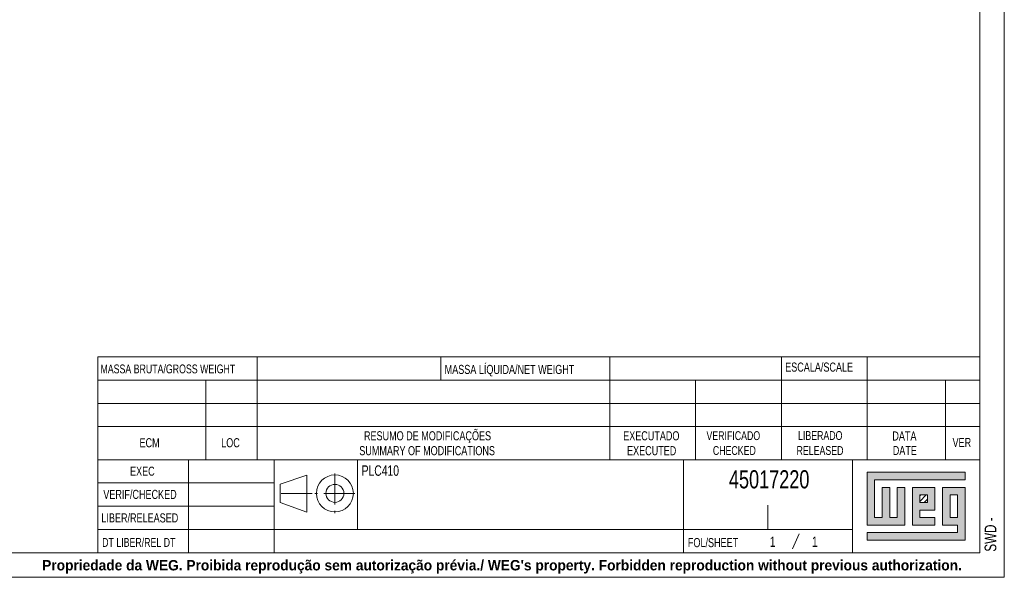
# Model space of a CAD drawing. Header units: millimetres. Extents: x 0 to 840, y 0 to 594.
# Tile 64 of 77: x 438 to 840, y 0 to 228. Entities that reach past the tile are written whole.
import ezdxf

# ---------------------------------------------------------------- set-up
doc = ezdxf.new("R2010")
doc.units = ezdxf.units.MM
doc.header["$LTSCALE"] = 2
doc.linetypes.add('SLD-Mista-simples', pattern=[10.16, 6.35, -1.27, 1.27, -1.27])
doc.linetypes.add('SLD-Sólida', pattern=[0])
doc.styles.add('SLDTEXTSTYLE1', font='ARIALBD.TTF', dxfattribs={"width": 0.948})
doc.styles.add('SLDTEXTSTYLE2', font='ARIALN.TTF', dxfattribs={"width": 0.87})
doc.styles.add('SLDTEXTSTYLE3', font='ARIALN.TTF', dxfattribs={"width": 0.87})

msp = doc.modelspace()

# ---------------------------------------------------------------- hatches: boundary and pattern name
at = {"linetype": 'Continuous'}
msp.add_hatch(color=7, dxfattribs=at).paths.add_polyline_path([(783.98, 42.86), (783.98, 21.3), (799.38, 21.3), (799.38, 36.7), (796.3, 36.7), (796.3, 24.38), (793.22, 24.38), (793.22, 36.7), (790.14, 36.7), (790.14, 24.38), (787.06, 24.38), (787.06, 39.78), (824.02, 39.78), (824.02, 42.86)], flags=0)
h = msp.add_hatch(color=7, dxfattribs=at)
h.paths.add_polyline_path([(783.98, 15.14), (824.02, 15.14), (824.02, 36.7), (814.78, 36.7), (814.78, 21.3), (820.94, 21.3), (820.94, 18.22), (783.98, 18.22)], flags=0)
h.paths.add_polyline_path([(817.86, 33.62), (820.94, 33.62), (820.94, 24.38), (817.86, 24.38)], flags=0)
h = msp.add_hatch(color=7, dxfattribs=at)
h.paths.add_polyline_path([(811.7, 24.38), (805.54, 24.38), (805.54, 27.46), (811.7, 27.46), (811.7, 36.7), (802.46, 36.7), (802.46, 21.3), (811.7, 21.3)], flags=0)
h.paths.add_polyline_path([(808.62, 30.54), (805.54, 30.54), (805.54, 33.62), (808.62, 33.62)], flags=0)
h = msp.add_hatch(dxfattribs=at)
h.set_pattern_fill('ANSI31', scale=0.5, style=0)
h.paths.add_polyline_path([(808.62, 30.54), (805.54, 30.54), (805.54, 33.62), (808.62, 33.62)], flags=0)

# ---------------------------------------------------------------- linework, layer by layer
at = {"color": 7, "linetype": 'SLD-Sólida', "lineweight": 18}
for p, q in [((840, 0), (840, 594)), ((830, 10), (830, 574)), ((470, 90), (830, 90)), ((470, 90), (470, 10)), ((535, 48), (535, 90)), ((610, 80.5), (610, 90)), ((679, 48), (679, 90)), ((749, 48), (749, 90)), ((784, 48), (784, 90)), ((470, 80.5), (830, 80.5)), ((514, 48), (514, 80.5)), ((714, 48), (714, 80.5)), ((816, 48), (816, 80.5)), ((470, 71), (830, 71)), ((470, 61.5), (830, 61.5)), ((470, 48), (830, 48)), ((507, 10), (507, 48)), ((542, 10), (542, 48)), ((576, 48), (576, 19.5)), ((709, 10), (709, 48)), ((778, 48), (778, 10)), ((555.27, 41.72), (544.35, 38)), ((555.27, 41.72), (555.27, 26.64)), ((824.02, 42.86), (783.98, 42.86)), ((783.98, 42.86), (783.98, 21.3)), ((824.02, 39.78), (824.02, 42.86)), ((470, 38.5), (542, 38.5)), ((544.35, 38), (544.35, 30.52)), ((787.06, 39.78), (824.02, 39.78)), ((787.06, 24.38), (787.06, 39.78)), ((793.22, 36.7), (790.14, 36.7)), ((790.14, 36.7), (790.14, 24.38)), ((793.22, 24.38), (793.22, 36.7)), ((799.38, 36.7), (796.3, 36.7)), ((796.3, 36.7), (796.3, 24.38)), ((799.38, 21.3), (799.38, 36.7)), ((811.7, 36.7), (802.46, 36.7)), ((802.46, 36.7), (802.46, 21.3)), ((811.7, 27.46), (811.7, 36.7)), ((824.02, 36.7), (814.78, 36.7)), ((814.78, 36.7), (814.78, 21.3)), ((824.02, 15.14), (824.02, 36.7)), ((805.54, 33.62), (808.62, 33.62)), ((805.54, 30.54), (805.54, 33.62)), ((808.62, 33.62), (808.62, 30.54)), ((817.86, 24.38), (817.86, 33.62)), ((817.86, 33.62), (820.94, 33.62)), ((820.94, 33.62), (820.94, 24.38)), ((470, 29), (542, 29)), ((555.27, 26.64), (544.35, 30.52)), ((743.5, 29.5), (743.5, 19.5)), ((808.62, 30.54), (805.54, 30.54)), ((790.14, 24.38), (787.06, 24.38)), ((796.3, 24.38), (793.22, 24.38)), ((805.54, 27.46), (811.7, 27.46)), ((805.54, 24.38), (805.54, 27.46)), ((811.7, 24.38), (805.54, 24.38)), ((811.7, 21.3), (811.7, 24.38)), ((820.94, 24.38), (817.86, 24.38)), ((783.98, 21.3), (799.38, 21.3)), ((802.46, 21.3), (811.7, 21.3)), ((814.78, 21.3), (820.94, 21.3)), ((820.94, 21.3), (820.94, 18.22)), ((470, 19.5), (778, 19.5)), ((756.3, 17.73), (753.54, 11.63)), ((783.98, 18.22), (783.98, 15.14)), ((820.94, 18.22), (783.98, 18.22)), ((783.98, 15.14), (824.02, 15.14)), ((830, 10), (50, 10)), ((0, 0), (840, 0))]:
    msp.add_line(p, q, dxfattribs=at)
at = {"color": 7, "linetype": 'SLD-Mista-simples', "lineweight": 18}
for p, q in [((566.74, 42.39), (566.74, 26.12)), ((557.52, 34.26), (543.11, 34.26)), ((574.87, 34.26), (558.6, 34.26))]:
    msp.add_line(p, q, dxfattribs=at)
at = {"color": 7, "linetype": 'SLD-Sólida', "lineweight": 18}
for radius in [7.54, 3.67]:
    msp.add_circle((566.74, 34.26), radius, dxfattribs=at)

# ---------------------------------------------------------------- texts
at = {"color": 7, "linetype": 'Continuous', "lineweight": 0}
for s, insert, char_height, attachment_point, style in [('MASSA BRUTA/GROSS WEIGHT', (471.06, 86.84), 3.6, 1, 'SLDTEXTSTYLE2'), ('MASSA LÍQUIDA/NET WEIGHT', (611.56, 86.68), 3.7042, 1, 'SLDTEXTSTYLE2'), ('ESCALA/SCALE', (750.56, 87.64), 3.7042, 1, 'SLDTEXTSTYLE2'), ('RESUMO DE MODIFICAÇÕES', (578.62, 59.6), 3.7042, 1, 'SLDTEXTSTYLE2'), ('ECM', (487, 56.77), 3.704, 1, 'SLDTEXTSTYLE2'), ('LOC', (520.34, 56.77), 3.704, 1, 'SLDTEXTSTYLE2'), ('EXECUTADO', (684.43, 59.6), 3.704, 1, 'SLDTEXTSTYLE2'), ('VERIFICADO', (718.42, 59.61), 3.6, 1, 'SLDTEXTSTYLE2'), ('LIBERADO', (755.79, 59.65), 3.6, 1, 'SLDTEXTSTYLE2'), ('DATA', (794.3, 59.53), 3.704, 1, 'SLDTEXTSTYLE2'), ('VER', (818.87, 56.87), 3.704, 1, 'SLDTEXTSTYLE2'), ('SUMMARY OF MODIFICATIONS', (576.71, 53.53), 3.7042, 1, 'SLDTEXTSTYLE3'), ('EXECUTED', (686.01, 53.53), 3.704, 1, 'SLDTEXTSTYLE3'), ('CHECKED', (721.04, 53.54), 3.6, 1, 'SLDTEXTSTYLE3'), ('RELEASED', (755.2, 53.54), 3.6, 1, 'SLDTEXTSTYLE3'), ('DATE', (794.47, 53.6), 3.704, 1, 'SLDTEXTSTYLE3'), ('EXEC', (483.13, 45.17), 3.704, 1, 'SLDTEXTSTYLE2'), ('PLC410', (577.67, 45.68), 4.233, 1, 'SLDTEXTSTYLE2'), ('45017220', (744.02, 43.71), 7.408, 2, 'SLDTEXTSTYLE2'), ('VERIF/CHECKED', (472.22, 35.69), 3.7042, 1, 'SLDTEXTSTYLE2'), ('LIBER/RELEASED', (471.43, 26.1), 3.7042, 1, 'SLDTEXTSTYLE2'), ('DT LIBER/REL DT', (471.75, 16.03), 3.6, 1, 'SLDTEXTSTYLE2'), ('FOL/SHEET', (710.85, 16.02), 3.704, 1, 'SLDTEXTSTYLE2'), ('1', (745.45, 16.64), 4.23, 2, 'SLDTEXTSTYLE2'), ('1', (762.65, 16.64), 4.23, 2, 'SLDTEXTSTYLE2'), ("Propriedade da WEG. Proibida reprodução sem autorização prévia./ WEG's property. Forbidden reproduction without previous authorization.", (447.26, 7.05), 4.23333, 1, 'SLDTEXTSTYLE1')]:
    msp.add_mtext(s, dxfattribs=dict(at, insert=insert, char_height=char_height, attachment_point=attachment_point, style=style))
at = {"color": 7, "linetype": 'Continuous', "lineweight": 0, "insert": (831.97, 10.46), "char_height": 4.763, "attachment_point": 1, "rotation": 90, "style": 'SLDTEXTSTYLE2'}
msp.add_mtext('SWD - ', dxfattribs=at)

doc.saveas('drawing.dxf')
